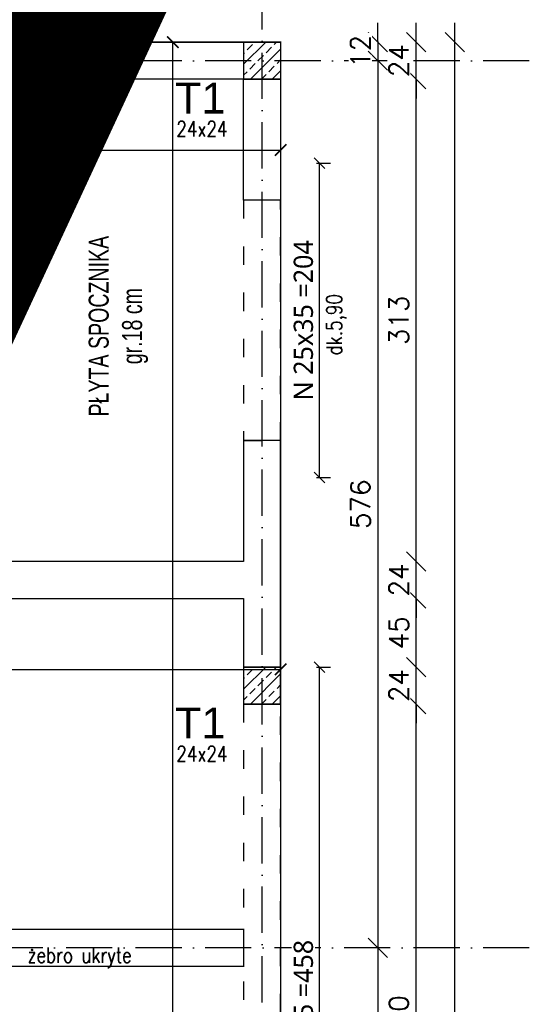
# Model space of a CAD drawing. Header units: millimetres. Extents: x -175722 to -110961, y 52375 to 104640.
# Tile 24 of 146: x -154725 to -154395, y 73118 to 73757. Entities that reach past the tile are written whole.
import ezdxf

# ---------------------------------------------------------------- set-up
doc = ezdxf.new("R2010")
doc.units = ezdxf.units.MM
for name, pattern in [('ACAD_ISO03W100', [30, 12, -18]), ('ACAD_ISO10W100', [18, 12, -3, 0, -3]), ('Środek', [31.75, 6.35, -4.7625, 15.875, -4.7625])]:
    doc.linetypes.add(name, pattern=pattern)
for name, color, linetype in [('_R - RAMKI', 7, 'Continuous'), ('AS_Balustrady', 53, 'Continuous'), ('H', 8, 'Continuous'), ('OSIE', 4, 'ACAD_ISO10W100')]:
    doc.layers.add(name, color=color, linetype=linetype)
doc.layers.add('A_KONSTRUKCJA', color=170, linetype='Continuous', lineweight=30)
doc.layers.add('K_opisy', color=50, linetype='Continuous', lineweight=9)
doc.styles.add('Arial', font='arial.ttf', dxfattribs={"height": 90})
doc.styles.add('ARIAL-08', font='arial.ttf', dxfattribs={"width": 0.7})
doc.styles.add('e-cad_1', font='simplex.shx', dxfattribs={"width": 0.8})
doc.styles.add('e-cad_3', font='simplex.shx', dxfattribs={"width": 0.8})
doc.styles.add('IDA_Text_1.100', font='segoeuil.ttf', dxfattribs={"height": 12.5})
doc.styles.add('ROMANS', font='romans')
doc.styles.add('Technic', font='technic_.ttf')
doc.dimstyles.new('Architektoniczny200', dxfattribs={"dimscale": 5, "dimtxt": 2.5, "dimasz": 1.5, "dimexe": 1, "dimexo": 2, "dimgap": 0, "dimtad": 0, "dimdec": 1, "dimzin": 9, "dimtxsty": 'Technic', "dimblk": 'Architectural', "dimcen": 1, "dimclrt": 7, "dimaunit": 1, "dimadec": 0, "dimazin": 0, "dimtfac": 1, "dimtdec": 1, "dimtix": 1, "dimtmove": 2, "dimatfit": 3, "dimldrblk": 'DOT', "dimfxl": 0, "dimtvp": 0.769231, "dimtolj": 1, "dimarcsym": 0})
doc.dimstyles.new('AS_DIM_STYLE1', dxfattribs={"dimscale": 5, "dimtxt": 2.5, "dimasz": 1, "dimexe": 1.25, "dimexo": 2, "dimgap": 1, "dimtad": 1, "dimdec": 0, "dimdsep": 46, "dimtxsty": 'ROMANS', "dimblk": 'OBLIQUE', "dimcen": 0, "dimdle": 1, "dimclrd": 8, "dimclre": 8, "dimclrt": 9, "dimadec": 0, "dimazin": 0, "dimtfac": 1, "dimtdec": 0, "dimtmove": 1, "dimatfit": 3, "dimldrblk": 'CLOSEDBLANK', "dimfxl": 0, "dimtolj": 1, "dimtzin": 0, "dimarcsym": 0})
doc.dimstyles.new('IDA_Dim_1.100', dxfattribs={"dimtxt": 17, "dimasz": 7, "dimexe": 7, "dimexo": 7, "dimgap": 4, "dimtad": 1, "dimdec": 0, "dimtxsty": 'IDA_Text_1.100', "dimblk": 'OBLIQUE', "dimcen": 0.09, "dimadec": 0, "dimazin": 0, "dimtfac": 1, "dimtmove": 1, "dimatfit": 3, "dimldrblk": 'NONE', "dimfxl": 0, "dimarcsym": 0})

# ---------------------------------------------------------------- blocks, each defined once
blk = doc.blocks.new('Architectural')
blk.add_line((-1, 0), (0, 0))
at = {"color": 7, "linetype": 'ByBlock', "const_width": 0.15}
blk.add_lwpolyline([(-0.5, -0.5), (0.5, 0.5)], dxfattribs=at)
blk = doc.blocks.new('*D45')
at = {"layer": 'AS_Balustrady', "color": 0, "linetype": 'Continuous', "lineweight": -2, "ltscale": 0.25, "transparency": 16777216}
for p, q in [((-155207.09, 73682.85), (-155207.09, 73667.85)), ((-154556.09, 73682.85), (-154556.09, 73667.85)), ((-155199.59, 73672.85), (-154563.59, 73672.85))]:
    blk.add_line(p, q, dxfattribs=at)
at = {"layer": 'Defpoints', "color": 0, "linetype": 'Continuous', "ltscale": 0.25, "transparency": 16777216}
for p in [(-155207.09, 73742.85), (-154556.09, 73742.83), (-154556.09, 73672.85)]:
    blk.add_point(p, dxfattribs=at)
at = {"layer": 'AS_Balustrady', "color": 0, "linetype": 'Continuous', "lineweight": -2, "ltscale": 0.25, "transparency": 16777216, "xscale": 7.5, "yscale": 7.5, "zscale": 7.5, "rotation": 180}
blk.add_blockref('Architectural', (-155207.09, 73672.85), dxfattribs=at)
at = {"layer": 'AS_Balustrady', "color": 0, "linetype": 'Continuous', "lineweight": -2, "ltscale": 0.25, "transparency": 16777216, "xscale": 7.5, "yscale": 7.5, "zscale": 7.5}
blk.add_blockref('Architectural', (-154556.09, 73672.85), dxfattribs=at)
at = {"layer": 'AS_Balustrady', "color": 7, "linetype": 'Continuous', "ltscale": 0.25, "transparency": 16777216, "insert": (-154881.59, 73686.94), "char_height": 12.5, "attachment_point": 5, "style": 'Technic'}
blk.add_mtext('\\A1;BI g.k.+7.15 24x35 L=651', dxfattribs=at)
blk = doc.blocks.new('_Dot')
at = {"color": 0, "linetype": 'ByBlock', "lineweight": -2}
blk.add_line((-0.5, 0), (-1, 0), dxfattribs=at)
at = {"color": 0, "linetype": 'ByBlock', "const_width": 0.5}
blk.add_lwpolyline([(-0.25, 0, 1), (0.25, 0, 1)], format="xyb", close=True, dxfattribs=at)
blk = doc.blocks.new('*D46')
at = {"layer": 'AS_Balustrady', "color": 0, "linetype": 'Continuous', "lineweight": -2, "ltscale": 0.25, "transparency": 16777216}
for p, q in [((-154616.08, 73742.85), (-154631.08, 73742.85)), ((-154626.08, 71999.33), (-154626.08, 73735.35)), ((-154616.08, 71991.83), (-154631.08, 71991.83))]:
    blk.add_line(p, q, dxfattribs=at)
at = {"layer": 'Defpoints', "color": 0, "linetype": 'Continuous', "ltscale": 0.25, "transparency": 16777216}
for p in [(-154626.08, 73742.85), (-154556.08, 73742.85), (-154556.08, 71991.83)]:
    blk.add_point(p, dxfattribs=at)
at = {"layer": 'AS_Balustrady', "color": 0, "linetype": 'Continuous', "lineweight": -2, "ltscale": 0.25, "transparency": 16777216, "xscale": 7.5, "yscale": 7.5, "zscale": 7.5}
for p, rotation in [((-154626.08, 73742.85), 90), ((-154626.08, 71991.83), 270)]:
    blk.add_blockref('Architectural', p, dxfattribs=dict(at, rotation=rotation))
at = {"layer": 'AS_Balustrady', "color": 7, "linetype": 'Continuous', "ltscale": 0.25, "transparency": 16777216, "insert": (-154645.81, 72900.77), "char_height": 12.5, "attachment_point": 5, "rotation": 90, "style": 'Technic'}
blk.add_mtext('\\A1;BI g.k.+7.15 24x35 L=1751', dxfattribs=at)
blk = doc.blocks.new('*D37')
at = {"layer": 'AS_Balustrady', "color": 0, "linetype": 'Continuous', "lineweight": -2, "ltscale": 0.25, "transparency": 16777216}
for p, q in [((-155207.09, 73345.85), (-155207.09, 73330.85)), ((-154556.09, 73345.85), (-154556.09, 73330.85)), ((-155199.59, 73335.85), (-154563.59, 73335.85))]:
    blk.add_line(p, q, dxfattribs=at)
at = {"layer": 'Defpoints', "color": 0, "linetype": 'Continuous', "ltscale": 0.25, "transparency": 16777216}
for p in [(-155207.09, 73405.85), (-154556.09, 73405.83), (-154556.09, 73335.85)]:
    blk.add_point(p, dxfattribs=at)
at = {"layer": 'AS_Balustrady', "color": 0, "linetype": 'Continuous', "lineweight": -2, "ltscale": 0.25, "transparency": 16777216, "xscale": 7.5, "yscale": 7.5, "zscale": 7.5, "rotation": 180}
blk.add_blockref('Architectural', (-155207.09, 73335.85), dxfattribs=at)
at = {"layer": 'AS_Balustrady', "color": 0, "linetype": 'Continuous', "lineweight": -2, "ltscale": 0.25, "transparency": 16777216, "xscale": 7.5, "yscale": 7.5, "zscale": 7.5}
blk.add_blockref('Architectural', (-154556.09, 73335.85), dxfattribs=at)
at = {"layer": 'AS_Balustrady', "color": 7, "linetype": 'Continuous', "ltscale": 0.25, "transparency": 16777216, "insert": (-154881.59, 73349.94), "char_height": 12.5, "attachment_point": 5, "style": 'Technic'}
blk.add_mtext('\\A1;BI g.k.+7.15 24x35 L=651', dxfattribs=at)
blk = doc.blocks.new('_Oblique')
at = {"color": 0, "linetype": 'ByBlock', "lineweight": -2}
blk.add_line((-0.5, -0.5), (0.5, 0.5), dxfattribs=at)
blk = doc.blocks.new('*D39')
at = {"layer": 'Defpoints', "color": 0, "transparency": 16777216}
for p in [(-154556.09, 73337.33), (-154530.81, 73337.33), (-154556.09, 72879.33)]:
    blk.add_point(p, dxfattribs=at)
at = {"layer": 'H', "color": 0, "lineweight": -2, "transparency": 16777216}
for p, q in [((-154532.81, 73337.33), (-154523.81, 73337.33)), ((-154530.81, 72879.33), (-154530.81, 73337.33)), ((-154532.81, 72879.33), (-154523.81, 72879.33))]:
    blk.add_line(p, q, dxfattribs=at)
at = {"layer": 'H', "color": 0, "lineweight": -2, "transparency": 16777216, "xscale": 7, "yscale": 7, "zscale": 7}
for p, rotation in [((-154530.81, 73337.33), 90), ((-154530.81, 72879.33), 270)]:
    blk.add_blockref('_Oblique', p, dxfattribs=dict(at, rotation=rotation))
at = {"layer": 'H', "color": 0, "transparency": 16777216, "insert": (-154541.27, 73108.33), "char_height": 12.5, "attachment_point": 5, "rotation": 90, "style": 'IDA_Text_1.100', "bg_fill": 3, "box_fill_scale": 1.1, "bg_fill_color": 256, "bg_fill_true_color": 13158600, "bg_fill_transparency": 0}
blk.add_mtext('N 25x35 =458', dxfattribs=at)
blk = doc.blocks.new('_None')
blk = doc.blocks.new('*D42')
at = {"layer": 'Defpoints', "color": 0, "transparency": 16777216}
for p in [(-154556.09, 73664.33), (-154530.81, 73664.33), (-154556.09, 73460.33)]:
    blk.add_point(p, dxfattribs=at)
at = {"layer": 'H', "color": 0, "lineweight": -2, "transparency": 16777216}
for p, q in [((-154532.81, 73664.33), (-154523.81, 73664.33)), ((-154530.81, 73460.33), (-154530.81, 73664.33)), ((-154532.81, 73460.33), (-154523.81, 73460.33))]:
    blk.add_line(p, q, dxfattribs=at)
at = {"layer": 'H', "color": 0, "lineweight": -2, "transparency": 16777216, "xscale": 7, "yscale": 7, "zscale": 7}
for p, rotation in [((-154530.81, 73664.33), 90), ((-154530.81, 73460.33), 270)]:
    blk.add_blockref('_Oblique', p, dxfattribs=dict(at, rotation=rotation))
at = {"layer": 'H', "color": 0, "transparency": 16777216, "insert": (-154541.27, 73562.33), "char_height": 12.5, "attachment_point": 5, "rotation": 90, "style": 'IDA_Text_1.100', "bg_fill": 3, "box_fill_scale": 1.1, "bg_fill_color": 256, "bg_fill_true_color": 13158600, "bg_fill_transparency": 0}
blk.add_mtext('N 25x35 =204', dxfattribs=at)
blk = doc.blocks.new('*D189')
at = {"layer": '_R - RAMKI', "color": 8, "lineweight": -2, "transparency": 16777216}
blk.add_line((-155219.59, 73897.83), (-154543.58, 73897.83), dxfattribs=at)
at = {"layer": 'Defpoints', "color": 0, "transparency": 16777216}
for p in [(-154556.08, 73897.83), (-155207.09, 73742.85), (-154556.08, 73742.85)]:
    blk.add_point(p, dxfattribs=at)
at = {"layer": '_R - RAMKI', "color": 8, "lineweight": -2, "transparency": 16777216, "xscale": 12.5, "yscale": 12.5, "zscale": 12.5, "rotation": 180}
blk.add_blockref('_Oblique', (-155207.09, 73897.83), dxfattribs=at)
at = {"layer": '_R - RAMKI', "color": 8, "lineweight": -2, "transparency": 16777216, "xscale": 12.5, "yscale": 12.5, "zscale": 12.5}
blk.add_blockref('_Oblique', (-154556.08, 73897.83), dxfattribs=at)
at = {"layer": '_R - RAMKI', "color": 9, "transparency": 16777216, "insert": (-154881.59, 73909.08), "char_height": 12.5, "attachment_point": 5, "style": 'ROMANS', "bg_fill": 3, "box_fill_scale": 1.1, "bg_fill_color": 256, "bg_fill_true_color": 13158600, "bg_fill_transparency": 0}
blk.add_mtext('\\A1;651', dxfattribs=at)
blk = doc.blocks.new('_ClosedBlank')
at = {"color": 0, "linetype": 'ByBlock', "lineweight": -2}
for p, q in [((-1, 0.167), (0, 0)), ((-1, 0.167), (-1, -0.167)), ((0, 0), (-1, -0.167))]:
    blk.add_line(p, q, dxfattribs=at)
blk = doc.blocks.new('*D196')
at = {"layer": '_R - RAMKI', "color": 8, "lineweight": -2, "transparency": 16777216}
blk.add_line((-155195.59, 73872.83), (-154567.59, 73872.83), dxfattribs=at)
at = {"layer": 'Defpoints', "color": 0, "transparency": 16777216}
for p in [(-154580.09, 73872.83), (-155183.09, 73742.83), (-154580.09, 73742.83)]:
    blk.add_point(p, dxfattribs=at)
at = {"layer": '_R - RAMKI', "color": 8, "lineweight": -2, "transparency": 16777216, "xscale": 12.5, "yscale": 12.5, "zscale": 12.5, "rotation": 180}
blk.add_blockref('_Oblique', (-155183.09, 73872.83), dxfattribs=at)
at = {"layer": '_R - RAMKI', "color": 8, "lineweight": -2, "transparency": 16777216, "xscale": 12.5, "yscale": 12.5, "zscale": 12.5}
blk.add_blockref('_Oblique', (-154580.09, 73872.83), dxfattribs=at)
at = {"layer": '_R - RAMKI', "color": 9, "transparency": 16777216, "insert": (-154881.59, 73884.08), "char_height": 12.5, "attachment_point": 5, "style": 'ROMANS', "bg_fill": 3, "box_fill_scale": 1.1, "bg_fill_color": 256, "bg_fill_true_color": 13158600, "bg_fill_transparency": 0}
blk.add_mtext('\\A1;603', dxfattribs=at)
blk = doc.blocks.new('*D197')
at = {"layer": '_R - RAMKI', "color": 8, "lineweight": -2, "transparency": 16777216}
for p, q in [((-154580.09, 73872.83), (-154592.59, 73872.83)), ((-154580.09, 73872.83), (-154556.09, 73872.83)), ((-154556.09, 73872.83), (-154543.59, 73872.83))]:
    blk.add_line(p, q, dxfattribs=at)
at = {"layer": 'Defpoints', "color": 0, "transparency": 16777216}
for p in [(-154556.09, 73872.83), (-154580.09, 73742.83), (-154556.09, 73742.83)]:
    blk.add_point(p, dxfattribs=at)
at = {"layer": '_R - RAMKI', "color": 8, "lineweight": -2, "transparency": 16777216, "xscale": 12.5, "yscale": 12.5, "zscale": 12.5}
blk.add_blockref('_Oblique', (-154580.09, 73872.83), dxfattribs=at)
at = {"layer": '_R - RAMKI', "color": 8, "lineweight": -2, "transparency": 16777216, "xscale": 12.5, "yscale": 12.5, "zscale": 12.5, "rotation": 180}
blk.add_blockref('_Oblique', (-154556.09, 73872.83), dxfattribs=at)
at = {"layer": '_R - RAMKI', "color": 9, "transparency": 16777216, "insert": (-154568.09, 73884.08), "char_height": 12.5, "attachment_point": 5, "style": 'ROMANS', "bg_fill": 3, "box_fill_scale": 1.1, "bg_fill_color": 256, "bg_fill_true_color": 13158600, "bg_fill_transparency": 0}
blk.add_mtext('\\A1;24', dxfattribs=at)
blk = doc.blocks.new('*D202')
at = {"layer": '_R - RAMKI', "color": 8, "lineweight": -2, "transparency": 16777216}
blk.add_line((-155207.59, 73847.83), (-154555.59, 73847.83), dxfattribs=at)
at = {"layer": 'Defpoints', "color": 0, "transparency": 16777216}
for p in [(-154568.09, 73847.83), (-155195.09, 73730.83), (-154568.09, 73730.83)]:
    blk.add_point(p, dxfattribs=at)
at = {"layer": '_R - RAMKI', "color": 8, "lineweight": -2, "transparency": 16777216, "xscale": 12.5, "yscale": 12.5, "zscale": 12.5, "rotation": 180}
blk.add_blockref('_Oblique', (-155195.09, 73847.83), dxfattribs=at)
at = {"layer": '_R - RAMKI', "color": 8, "lineweight": -2, "transparency": 16777216, "xscale": 12.5, "yscale": 12.5, "zscale": 12.5}
blk.add_blockref('_Oblique', (-154568.09, 73847.83), dxfattribs=at)
at = {"layer": '_R - RAMKI', "color": 9, "transparency": 16777216, "insert": (-154881.59, 73859.08), "char_height": 12.5, "attachment_point": 5, "style": 'ROMANS', "bg_fill": 3, "box_fill_scale": 1.1, "bg_fill_color": 256, "bg_fill_true_color": 13158600, "bg_fill_transparency": 0}
blk.add_mtext('\\A1;627', dxfattribs=at)
blk = doc.blocks.new('*D203')
at = {"layer": '_R - RAMKI', "color": 8, "lineweight": -2, "transparency": 16777216}
for p, q in [((-154568.09, 73847.83), (-154580.59, 73847.83)), ((-154568.09, 73847.83), (-154556.09, 73847.83)), ((-154556.09, 73847.83), (-154543.59, 73847.83))]:
    blk.add_line(p, q, dxfattribs=at)
at = {"layer": 'Defpoints', "color": 0, "transparency": 16777216}
for p in [(-154556.09, 73847.83), (-154556.09, 73742.83), (-154568.09, 73730.83)]:
    blk.add_point(p, dxfattribs=at)
at = {"layer": '_R - RAMKI', "color": 8, "lineweight": -2, "transparency": 16777216, "xscale": 12.5, "yscale": 12.5, "zscale": 12.5}
blk.add_blockref('_Oblique', (-154568.09, 73847.83), dxfattribs=at)
at = {"layer": '_R - RAMKI', "color": 8, "lineweight": -2, "transparency": 16777216, "xscale": 12.5, "yscale": 12.5, "zscale": 12.5, "rotation": 180}
blk.add_blockref('_Oblique', (-154556.09, 73847.83), dxfattribs=at)
at = {"layer": '_R - RAMKI', "color": 9, "transparency": 16777216, "insert": (-154562.09, 73859.08), "char_height": 12.5, "attachment_point": 5, "style": 'ROMANS', "bg_fill": 3, "box_fill_scale": 1.1, "bg_fill_color": 256, "bg_fill_true_color": 13158600, "bg_fill_transparency": 0}
blk.add_mtext('\\A1;12', dxfattribs=at)
blk = doc.blocks.new('*D100')
at = {"layer": '_R - RAMKI', "color": 8, "lineweight": -2, "transparency": 16777216}
blk.add_line((-155054.09, 73822.83), (-154543.58, 73822.83), dxfattribs=at)
at = {"layer": 'Defpoints', "color": 0, "transparency": 16777216}
for p in [(-154556.08, 73822.83), (-155041.59, 73742.83), (-154556.08, 73742.85)]:
    blk.add_point(p, dxfattribs=at)
at = {"layer": '_R - RAMKI', "color": 8, "lineweight": -2, "transparency": 16777216, "xscale": 12.5, "yscale": 12.5, "zscale": 12.5, "rotation": 180}
blk.add_blockref('_Oblique', (-155041.59, 73822.83), dxfattribs=at)
at = {"layer": '_R - RAMKI', "color": 8, "lineweight": -2, "transparency": 16777216, "xscale": 12.5, "yscale": 12.5, "zscale": 12.5}
blk.add_blockref('_Oblique', (-154556.08, 73822.83), dxfattribs=at)
at = {"layer": '_R - RAMKI', "color": 9, "transparency": 16777216, "insert": (-154798.84, 73834.08), "char_height": 12.5, "attachment_point": 5, "style": 'ROMANS', "bg_fill": 3, "box_fill_scale": 1.1, "bg_fill_color": 256, "bg_fill_true_color": 13158600, "bg_fill_transparency": 0}
blk.add_mtext('\\A1;486', dxfattribs=at)
blk = doc.blocks.new('*D133')
at = {"layer": '_R - RAMKI', "color": 8, "lineweight": -2, "transparency": 16777216}
blk.add_line((-154443.09, 71979.32), (-154443.09, 73755.33), dxfattribs=at)
at = {"layer": 'Defpoints', "color": 0, "transparency": 16777216}
for p in [(-154556.09, 73742.83), (-154443.09, 73742.83), (-154556.08, 71991.82)]:
    blk.add_point(p, dxfattribs=at)
at = {"layer": '_R - RAMKI', "color": 8, "lineweight": -2, "transparency": 16777216, "xscale": 12.5, "yscale": 12.5, "zscale": 12.5}
for p, rotation in [((-154443.09, 73742.83), 90), ((-154443.09, 71991.82), 270)]:
    blk.add_blockref('_Oblique', p, dxfattribs=dict(at, rotation=rotation))
at = {"layer": '_R - RAMKI', "color": 9, "transparency": 16777216, "insert": (-154454.34, 72867.33), "char_height": 12.5, "attachment_point": 5, "rotation": 90, "style": 'ROMANS', "bg_fill": 3, "box_fill_scale": 1.1, "bg_fill_color": 256, "bg_fill_true_color": 13158600, "bg_fill_transparency": 0}
blk.add_mtext('\\A1;1751', dxfattribs=at)
blk = doc.blocks.new('*D145')
at = {"layer": '_R - RAMKI', "color": 8, "lineweight": -2, "transparency": 16777216}
blk.add_line((-154468.09, 72890.83), (-154468.09, 73325.83), dxfattribs=at)
at = {"layer": 'Defpoints', "color": 0, "transparency": 16777216}
for p in [(-154556.09, 73313.33), (-154468.09, 73313.33), (-154556.09, 72903.33)]:
    blk.add_point(p, dxfattribs=at)
at = {"layer": '_R - RAMKI', "color": 8, "lineweight": -2, "transparency": 16777216, "xscale": 12.5, "yscale": 12.5, "zscale": 12.5}
for p, rotation in [((-154468.09, 73313.33), 90), ((-154468.09, 72903.33), 270)]:
    blk.add_blockref('_Oblique', p, dxfattribs=dict(at, rotation=rotation))
at = {"layer": '_R - RAMKI', "color": 9, "transparency": 16777216, "insert": (-154479.34, 73108.33), "char_height": 12.5, "attachment_point": 5, "rotation": 90, "style": 'ROMANS', "bg_fill": 3, "box_fill_scale": 1.1, "bg_fill_color": 256, "bg_fill_true_color": 13158600, "bg_fill_transparency": 0}
blk.add_mtext('\\A1;410', dxfattribs=at)
blk = doc.blocks.new('*D146')
at = {"layer": '_R - RAMKI', "color": 8, "lineweight": -2, "transparency": 16777216}
for p, q in [((-154468.09, 73337.33), (-154468.09, 73349.83)), ((-154468.09, 73313.33), (-154468.09, 73337.33)), ((-154468.09, 73313.33), (-154468.09, 73300.83))]:
    blk.add_line(p, q, dxfattribs=at)
at = {"layer": 'Defpoints', "color": 0, "transparency": 16777216}
for p in [(-154556.09, 73337.33), (-154468.09, 73337.33), (-154556.09, 73313.33)]:
    blk.add_point(p, dxfattribs=at)
at = {"layer": '_R - RAMKI', "color": 8, "lineweight": -2, "transparency": 16777216, "xscale": 12.5, "yscale": 12.5, "zscale": 12.5}
for p, rotation in [((-154468.09, 73337.33), 270), ((-154468.09, 73313.33), 90)]:
    blk.add_blockref('_Oblique', p, dxfattribs=dict(at, rotation=rotation))
at = {"layer": '_R - RAMKI', "color": 9, "transparency": 16777216, "insert": (-154479.34, 73325.33), "char_height": 12.5, "attachment_point": 5, "rotation": 90, "style": 'ROMANS', "bg_fill": 3, "box_fill_scale": 1.1, "bg_fill_color": 256, "bg_fill_true_color": 13158600, "bg_fill_transparency": 0}
blk.add_mtext('\\A1;24', dxfattribs=at)
blk = doc.blocks.new('*D147')
at = {"layer": '_R - RAMKI', "color": 8, "lineweight": -2, "transparency": 16777216}
blk.add_line((-154468.09, 73324.83), (-154468.09, 73394.33), dxfattribs=at)
at = {"layer": 'Defpoints', "color": 0, "transparency": 16777216}
for p in [(-154580.09, 73381.83), (-154468.09, 73381.83), (-154556.09, 73337.33)]:
    blk.add_point(p, dxfattribs=at)
at = {"layer": '_R - RAMKI', "color": 8, "lineweight": -2, "transparency": 16777216, "xscale": 12.5, "yscale": 12.5, "zscale": 12.5}
for p, rotation in [((-154468.09, 73381.83), 90), ((-154468.09, 73337.33), 270)]:
    blk.add_blockref('_Oblique', p, dxfattribs=dict(at, rotation=rotation))
at = {"layer": '_R - RAMKI', "color": 9, "transparency": 16777216, "insert": (-154479.34, 73359.58), "char_height": 12.5, "attachment_point": 5, "rotation": 90, "style": 'ROMANS', "bg_fill": 3, "box_fill_scale": 1.1, "bg_fill_color": 256, "bg_fill_true_color": 13158600, "bg_fill_transparency": 0}
blk.add_mtext('\\A1;45', dxfattribs=at)
blk = doc.blocks.new('*D148')
at = {"layer": '_R - RAMKI', "color": 8, "lineweight": -2, "transparency": 16777216}
for p, q in [((-154468.09, 73405.83), (-154468.09, 73418.33)), ((-154468.09, 73381.83), (-154468.09, 73405.83)), ((-154468.09, 73381.83), (-154468.09, 73369.33))]:
    blk.add_line(p, q, dxfattribs=at)
at = {"layer": 'Defpoints', "color": 0, "transparency": 16777216}
for p in [(-154580.09, 73405.83), (-154468.09, 73405.83), (-154580.09, 73381.83)]:
    blk.add_point(p, dxfattribs=at)
at = {"layer": '_R - RAMKI', "color": 8, "lineweight": -2, "transparency": 16777216, "xscale": 12.5, "yscale": 12.5, "zscale": 12.5}
for p, rotation in [((-154468.09, 73405.83), 270), ((-154468.09, 73381.83), 90)]:
    blk.add_blockref('_Oblique', p, dxfattribs=dict(at, rotation=rotation))
at = {"layer": '_R - RAMKI', "color": 9, "transparency": 16777216, "insert": (-154479.34, 73393.83), "char_height": 12.5, "attachment_point": 5, "rotation": 90, "style": 'ROMANS', "bg_fill": 3, "box_fill_scale": 1.1, "bg_fill_color": 256, "bg_fill_true_color": 13158600, "bg_fill_transparency": 0}
blk.add_mtext('\\A1;24', dxfattribs=at)
blk = doc.blocks.new('*D149')
at = {"layer": '_R - RAMKI', "color": 8, "lineweight": -2, "transparency": 16777216}
blk.add_line((-154468.09, 73393.33), (-154468.09, 73731.33), dxfattribs=at)
at = {"layer": 'Defpoints', "color": 0, "transparency": 16777216}
for p in [(-154580.09, 73718.83), (-154468.09, 73718.83), (-154580.09, 73405.83)]:
    blk.add_point(p, dxfattribs=at)
at = {"layer": '_R - RAMKI', "color": 8, "lineweight": -2, "transparency": 16777216, "xscale": 12.5, "yscale": 12.5, "zscale": 12.5}
for p, rotation in [((-154468.09, 73718.83), 90), ((-154468.09, 73405.83), 270)]:
    blk.add_blockref('_Oblique', p, dxfattribs=dict(at, rotation=rotation))
at = {"layer": '_R - RAMKI', "color": 9, "transparency": 16777216, "insert": (-154479.34, 73562.33), "char_height": 12.5, "attachment_point": 5, "rotation": 90, "style": 'ROMANS', "bg_fill": 3, "box_fill_scale": 1.1, "bg_fill_color": 256, "bg_fill_true_color": 13158600, "bg_fill_transparency": 0}
blk.add_mtext('\\A1;313', dxfattribs=at)
blk = doc.blocks.new('*D150')
at = {"layer": '_R - RAMKI', "color": 8, "lineweight": -2, "transparency": 16777216}
for p, q in [((-154468.09, 73742.83), (-154468.09, 73755.33)), ((-154468.09, 73718.83), (-154468.09, 73742.83)), ((-154468.09, 73718.83), (-154468.09, 73706.33))]:
    blk.add_line(p, q, dxfattribs=at)
at = {"layer": 'Defpoints', "color": 0, "transparency": 16777216}
for p in [(-154556.09, 73742.83), (-154468.09, 73742.83), (-154580.09, 73718.83)]:
    blk.add_point(p, dxfattribs=at)
at = {"layer": '_R - RAMKI', "color": 8, "lineweight": -2, "transparency": 16777216, "xscale": 12.5, "yscale": 12.5, "zscale": 12.5}
for p, rotation in [((-154468.09, 73742.83), 270), ((-154468.09, 73718.83), 90)]:
    blk.add_blockref('_Oblique', p, dxfattribs=dict(at, rotation=rotation))
at = {"layer": '_R - RAMKI', "color": 9, "transparency": 16777216, "insert": (-154479.34, 73730.83), "char_height": 12.5, "attachment_point": 5, "rotation": 90, "style": 'ROMANS', "bg_fill": 3, "box_fill_scale": 1.1, "bg_fill_color": 256, "bg_fill_true_color": 13158600, "bg_fill_transparency": 0}
blk.add_mtext('\\A1;24', dxfattribs=at)
blk = doc.blocks.new('*D151')
at = {"layer": '_R - RAMKI', "color": 8, "lineweight": -2, "transparency": 16777216}
for p, q in [((-154493.09, 73742.85), (-154493.09, 73755.35)), ((-154493.09, 73742.85), (-154493.09, 73730.83)), ((-154493.09, 73730.83), (-154493.09, 73718.33))]:
    blk.add_line(p, q, dxfattribs=at)
at = {"layer": 'Defpoints', "color": 0, "transparency": 16777216}
for p in [(-154556.08, 73742.85), (-154556.09, 73730.83), (-154493.09, 73730.83)]:
    blk.add_point(p, dxfattribs=at)
at = {"layer": '_R - RAMKI', "color": 8, "lineweight": -2, "transparency": 16777216, "xscale": 12.5, "yscale": 12.5, "zscale": 12.5}
for p, rotation in [((-154493.09, 73742.85), 270), ((-154493.09, 73730.83), 90)]:
    blk.add_blockref('_Oblique', p, dxfattribs=dict(at, rotation=rotation))
at = {"layer": '_R - RAMKI', "color": 9, "transparency": 16777216, "insert": (-154504.34, 73736.84), "char_height": 12.5, "attachment_point": 5, "rotation": 90, "style": 'ROMANS', "bg_fill": 3, "box_fill_scale": 1.1, "bg_fill_color": 256, "bg_fill_true_color": 13158600, "bg_fill_transparency": 0}
blk.add_mtext('\\A1;12', dxfattribs=at)
blk = doc.blocks.new('*D152')
at = {"layer": '_R - RAMKI', "color": 8, "lineweight": -2, "transparency": 16777216}
blk.add_line((-154493.09, 73743.33), (-154493.09, 73142.67), dxfattribs=at)
at = {"layer": 'Defpoints', "color": 0, "transparency": 16777216}
for p in [(-154556.09, 73730.83), (-154568.09, 73155.17), (-154493.09, 73155.17)]:
    blk.add_point(p, dxfattribs=at)
at = {"layer": '_R - RAMKI', "color": 8, "lineweight": -2, "transparency": 16777216, "xscale": 12.5, "yscale": 12.5, "zscale": 12.5}
for p, rotation in [((-154493.09, 73730.83), 90), ((-154493.09, 73155.17), 270)]:
    blk.add_blockref('_Oblique', p, dxfattribs=dict(at, rotation=rotation))
at = {"layer": '_R - RAMKI', "color": 9, "transparency": 16777216, "insert": (-154504.34, 73443), "char_height": 12.5, "attachment_point": 5, "rotation": 90, "style": 'ROMANS', "bg_fill": 3, "box_fill_scale": 1.1, "bg_fill_color": 256, "bg_fill_true_color": 13158600, "bg_fill_transparency": 0}
blk.add_mtext('\\A1;576', dxfattribs=at)
blk = doc.blocks.new('*D153')
at = {"layer": '_R - RAMKI', "color": 8, "lineweight": -2, "transparency": 16777216}
blk.add_line((-154493.09, 73167.67), (-154493.09, 72567), dxfattribs=at)
at = {"layer": 'Defpoints', "color": 0, "transparency": 16777216}
for p in [(-154568.09, 73155.17), (-154568.09, 72579.5), (-154493.09, 72579.5)]:
    blk.add_point(p, dxfattribs=at)
at = {"layer": '_R - RAMKI', "color": 8, "lineweight": -2, "transparency": 16777216, "xscale": 12.5, "yscale": 12.5, "zscale": 12.5}
for p, rotation in [((-154493.09, 73155.17), 90), ((-154493.09, 72579.5), 270)]:
    blk.add_blockref('_Oblique', p, dxfattribs=dict(at, rotation=rotation))
at = {"layer": '_R - RAMKI', "color": 9, "transparency": 16777216, "insert": (-154504.34, 72867.33), "char_height": 12.5, "attachment_point": 5, "rotation": 90, "style": 'ROMANS', "bg_fill": 3, "box_fill_scale": 1.1, "bg_fill_color": 256, "bg_fill_true_color": 13158600, "bg_fill_transparency": 0}
blk.add_mtext('\\A1;576', dxfattribs=at)

msp = doc.modelspace()

# ---------------------------------------------------------------- hatches: boundary and pattern name
at = {"layer": 'AS_Balustrady', "linetype": 'Continuous', "ltscale": 0.25}
h = msp.add_hatch(dxfattribs=at)
h.set_pattern_fill('ANSI33', color=256, scale=40, style=0)
h.set_pattern_definition([(45, (-165912.794, 94950.999), (-7.071068, 7.071068), []), (45, (-165905.723, 94950.999), (-7.071068, 7.071068), [5, -2.5])])
h.paths.add_polyline_path([(-154580.08858, 73742.83432), (-154556.08858, 73742.83432), (-154556.08858, 73718.83432), (-154580.08858, 73718.83432)])
h = msp.add_hatch(dxfattribs=at)
h.set_pattern_fill('ANSI33', color=256, scale=40, style=0)
h.set_pattern_definition([(45, (-165912.794, 94545.499), (-7.071068, 7.071068), []), (45, (-165905.723, 94545.499), (-7.071068, 7.071068), [5, -2.5])])
h.paths.add_polyline_path([(-154580.08858, 73337.33432), (-154556.08858, 73337.33432), (-154556.08858, 73313.33432), (-154580.08858, 73313.33432)])

# ---------------------------------------------------------------- linework, layer by layer
at = {"color": 8}
for points in [[(-155041.58858, 73742.83432), (-154556.08858, 73742.83432), (-154556.08858, 73640.33432), (-154580.08858, 73640.33432), (-154580.08858, 73718.83432), (-155041.58858, 73718.83432), (-155041.58858, 73742.83432)], [(-155041.58858, 73405.83432), (-155041.58858, 73381.83432), (-154580.08858, 73381.83432), (-154580.08858, 73313.33432), (-154556.08858, 73313.33432), (-154556.08858, 73484.33432), (-154580.08858, 73484.33432), (-154580.08858, 73405.83432), (-155041.58858, 73405.83432)]]:
    msp.add_lwpolyline(points, dxfattribs=at)
at = {"color": 8, "linetype": 'ACAD_ISO03W100'}
for points in [[(-154580.08858, 73484.33432), (-154556.08858, 73484.33432), (-154556.08858, 73640.33432), (-154580.08858, 73640.33432)], [(-154580.08858, 72903.33432), (-154556.08858, 72903.33432), (-154556.08858, 73313.33432), (-154580.08858, 73313.33432)]]:
    msp.add_lwpolyline(points, close=True, dxfattribs=at)
at = {"layer": 'A_KONSTRUKCJA', "color": 1, "const_width": 1}
msp.add_lwpolyline([(-154556.08858, 71991.83432), (-155207.08858, 71991.83432), (-155207.08858, 73742.83432), (-154556.08858, 73742.83432)], close=True, dxfattribs=at)
at = {"layer": 'AS_Balustrady', "linetype": 'Continuous', "ltscale": 0.25, "const_width": 1}
for points in [[(-154580.08858, 73718.83432), (-154556.08858, 73718.83432), (-154556.08858, 73742.83432), (-154580.08858, 73742.83432)], [(-154580.08858, 73313.33432), (-154556.08858, 73313.33432), (-154556.08858, 73337.33432), (-154580.08858, 73337.33432)]]:
    msp.add_lwpolyline(points, close=True, dxfattribs=at)
at = {"layer": 'AS_Balustrady', "linetype": 'Środek', "const_width": 1}
msp.add_lwpolyline([(-155183.08858, 73143.16765), (-154580.08858, 73143.16765), (-154580.08858, 73167.16765), (-155183.08858, 73167.16765)], close=True, dxfattribs=at)
at = {"layer": 'OSIE', "ltscale": 2.5}
for p, q in [((-154568.08858, 71811.83427), (-154568.08858, 73922.83436)), ((-154394.71181, 73730.83432), (-157187.08858, 73730.83432)), ((-154394.71181, 73155.16765), (-157187.08858, 73155.16765))]:
    msp.add_line(p, q, dxfattribs=at)

# ---------------------------------------------------------------- texts
at = {"layer": 'AS_Balustrady', "linetype": 'Continuous', "ltscale": 0.25, "style": 'Arial'}
for p in [(-154624.56238, 73696.56293), (-154624.56238, 73291.06293)]:
    msp.add_text('T1', height=20, dxfattribs=at).set_placement(p)
at = {"layer": 'AS_Balustrady', "linetype": 'Continuous', "ltscale": 0.25, "width": 0.8}
for s, style, p in [('24x24', 'e-cad_3', (-154623.78238, 73681.56293)), ('24x24', 'e-cad_3', (-154623.78238, 73276.06293)), ('żebro ukryte', 'e-cad_1', (-154720.32813, 73145.38277))]:
    msp.add_text(s, height=10, dxfattribs=dict(at, style=style)).set_placement(p)
at = {"layer": 'K_opisy', "insert": (-154661.35388, 73558.55978), "char_height": 13, "width": 263.3883592, "attachment_point": 5, "rotation": 90, "style": 'ARIAL-08'}
msp.add_mtext('PŁYTA SPOCZNIKA\\Pgr.18 cm', dxfattribs=at)

# ---------------------------------------------------------------- dimensions: what is measured, and where the dimension line sits
at = {"layer": 'AS_Balustrady', "linetype": 'Continuous', "ltscale": 0.25}
for base, p1, p2, angle, picture, middle in [((-154556.08858, 73672.84612), (-155207.08858, 73742.84612), (-154556.08858, 73742.83432), 180, '*D45', (-154881.58858, 73686.94216)), ((-154626.08185, 73742.84709), (-154556.08142, 71991.83432), (-154556.08185, 73742.84709), 270, '*D46', (-154645.80618, 72900.7729)), ((-154556.08858, 73335.84612), (-155207.08858, 73405.84612), (-154556.08858, 73405.83432), 180, '*D37', (-154881.58858, 73349.94216))]:
    dim = msp.add_linear_dim(base=base, p1=p1, p2=p2, angle=angle, text='BI g.k.+7.15 24x35 L=<>', dimstyle='Architektoniczny200', dxfattribs=at)
    dim.commit()
    dim.dimension.update_dxf_attribs({"geometry": picture, "text_midpoint": middle, "dimtype": 160})

# ---------------------------------------------------------------- next in the draw order: dimensions: what is measured, and where the dimension line sits
at = {"layer": '_R - RAMKI'}
dim = msp.add_linear_dim(base=(-154556.08185, 73897.83436), p1=(-155207.08858, 73742.84612), p2=(-154556.08185, 73742.84709), dimstyle='AS_DIM_STYLE1', override={"dimscale": 12.5, "dimtxt": 1, "dimgap": 0.4, "dimse1": 1, "dimse2": 1, "dimtix": 1, "dimfxl": 10, "dimfxlon": 1}, dxfattribs=at)
dim.commit()
dim.dimension.update_dxf_attribs({"geometry": '*D189', "text_midpoint": (-154881.58522, 73909.08436)})
at = {"layer": 'H'}
for base, p1, p2, picture, middle in [((-154530.8068, 73664.33432), (-154556.08858, 73460.33432), (-154556.08858, 73664.33432), '*D42', (-154541.27036, 73562.33432)), ((-154530.8068, 73337.33432), (-154556.08858, 72879.33432), (-154556.08858, 73337.33432), '*D39', (-154541.27036, 73108.33432))]:
    dim = msp.add_linear_dim(base=base, p1=p1, p2=p2, angle=90, dimstyle='IDA_Dim_1.100', override={"dimtxt": 12.5, "dimpost": 'N 25x35 =<>', "dimtdec": 0, "dimfxl": 2, "dimtfill": 1}, dxfattribs=at)
    dim.commit()
    dim.dimension.update_dxf_attribs({"geometry": picture, "text_midpoint": middle})

# ---------------------------------------------------------------- next in the draw order: texts
at = {"layer": 'AS_Balustrady', "linetype": 'Continuous', "ltscale": 0.25, "style": 'e-cad_3', "width": 0.8}
msp.add_text('dk.5,90', height=10, rotation=90, dxfattribs=at).set_placement((-154516.35847, 73539.64045))

# ---------------------------------------------------------------- next in the draw order: dimensions: what is measured, and where the dimension line sits
at = {"layer": '_R - RAMKI'}
dim = msp.add_linear_dim(base=(-154580.08858, 73872.83436), p1=(-155183.08858, 73742.83432), p2=(-154580.08858, 73742.83432), dimstyle='AS_DIM_STYLE1', override={"dimscale": 12.5, "dimtxt": 1, "dimgap": 0.4, "dimse1": 1, "dimse2": 1, "dimtix": 1, "dimfxl": 10, "dimfxlon": 1}, dxfattribs=at)
dim.commit()
dim.dimension.update_dxf_attribs({"geometry": '*D196', "text_midpoint": (-154881.58858, 73884.08436)})

# ---------------------------------------------------------------- next in the draw order: dimensions: what is measured, and where the dimension line sits
dim = msp.add_linear_dim(base=(-154556.08858, 73872.83436), p1=(-154580.08858, 73742.83432), p2=(-154556.08858, 73742.83432), dimstyle='AS_DIM_STYLE1', override={"dimscale": 12.5, "dimtxt": 1, "dimgap": 0.4, "dimse1": 1, "dimse2": 1, "dimtix": 1, "dimfxl": 10, "dimfxlon": 1}, dxfattribs=at)
dim.commit()
dim.dimension.update_dxf_attribs({"geometry": '*D197', "text_midpoint": (-154568.08858, 73884.08436)})

# ---------------------------------------------------------------- next in the draw order: dimensions: what is measured, and where the dimension line sits
dim = msp.add_linear_dim(base=(-154568.08858, 73847.83436), p1=(-155195.08858, 73730.83432), p2=(-154568.08858, 73730.83433), dimstyle='AS_DIM_STYLE1', override={"dimscale": 12.5, "dimtxt": 1, "dimgap": 0.4, "dimse1": 1, "dimse2": 1, "dimtix": 1, "dimfxl": 10, "dimfxlon": 1}, dxfattribs=at)
dim.commit()
dim.dimension.update_dxf_attribs({"geometry": '*D202', "text_midpoint": (-154881.58858, 73859.08436)})

# ---------------------------------------------------------------- next in the draw order: dimensions: what is measured, and where the dimension line sits
dim = msp.add_linear_dim(base=(-154556.08858, 73847.83436), p1=(-154568.08858, 73730.83433), p2=(-154556.08858, 73742.83432), dimstyle='AS_DIM_STYLE1', override={"dimscale": 12.5, "dimtxt": 1, "dimgap": 0.4, "dimse1": 1, "dimse2": 1, "dimtix": 1, "dimfxl": 10, "dimfxlon": 1}, dxfattribs=at)
dim.commit()
dim.dimension.update_dxf_attribs({"geometry": '*D203', "text_midpoint": (-154562.08858, 73859.08436)})

# ---------------------------------------------------------------- next in the draw order: dimensions: what is measured, and where the dimension line sits
dim = msp.add_linear_dim(base=(-154556.08185, 73822.83436), p1=(-155041.58858, 73742.83432), p2=(-154556.08185, 73742.84709), dimstyle='AS_DIM_STYLE1', override={"dimscale": 12.5, "dimtxt": 1, "dimgap": 0.4, "dimse1": 1, "dimse2": 1, "dimtix": 1, "dimfxl": 10, "dimfxlon": 1}, dxfattribs=at)
dim.commit()
dim.dimension.update_dxf_attribs({"geometry": '*D100', "text_midpoint": (-154798.83522, 73834.08436)})

# ---------------------------------------------------------------- next in the draw order: dimensions: what is measured, and where the dimension line sits
dim = msp.add_linear_dim(base=(-154443.08839, 73742.83423), p1=(-154556.08166, 71991.82146), p2=(-154556.08839, 73742.83423), angle=90, dimstyle='AS_DIM_STYLE1', override={"dimscale": 12.5, "dimtxt": 1, "dimgap": 0.4, "dimse1": 1, "dimse2": 1, "dimtix": 1, "dimfxl": 10, "dimfxlon": 1}, dxfattribs=at)
dim.commit()
dim.dimension.update_dxf_attribs({"geometry": '*D133', "text_midpoint": (-154454.33839, 72867.32784)})

# ---------------------------------------------------------------- next in the draw order: dimensions: what is measured, and where the dimension line sits
dim = msp.add_linear_dim(base=(-154468.08839, 73313.33423), p1=(-154556.08839, 72903.33423), p2=(-154556.08839, 73313.33423), angle=90, dimstyle='AS_DIM_STYLE1', override={"dimscale": 12.5, "dimtxt": 1, "dimgap": 0.4, "dimse1": 1, "dimse2": 1, "dimtix": 1, "dimfxl": 10, "dimfxlon": 1}, dxfattribs=at)
dim.commit()
dim.dimension.update_dxf_attribs({"geometry": '*D145', "text_midpoint": (-154479.33839, 73108.33423)})

# ---------------------------------------------------------------- next in the draw order: dimensions: what is measured, and where the dimension line sits
dim = msp.add_linear_dim(base=(-154468.08839, 73337.33423), p1=(-154556.08839, 73313.33423), p2=(-154556.08839, 73337.33423), angle=90, dimstyle='AS_DIM_STYLE1', override={"dimscale": 12.5, "dimtxt": 1, "dimgap": 0.4, "dimse1": 1, "dimse2": 1, "dimtix": 1, "dimfxl": 10, "dimfxlon": 1}, dxfattribs=at)
dim.commit()
dim.dimension.update_dxf_attribs({"geometry": '*D146', "text_midpoint": (-154479.33839, 73325.33423)})

# ---------------------------------------------------------------- next in the draw order: dimensions: what is measured, and where the dimension line sits
dim = msp.add_linear_dim(base=(-154468.088393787, 73381.8342298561), p1=(-154556.0883937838, 73337.3342298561), p2=(-154580.0883937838, 73381.8342298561), angle=90, dimstyle='AS_DIM_STYLE1', override={"dimscale": 12.5, "dimtxt": 1, "dimgap": 0.4, "dimse1": 1, "dimse2": 1, "dimtix": 1, "dimfxl": 10, "dimfxlon": 1}, dxfattribs=at)
dim.commit()
dim.dimension.update_dxf_attribs({"geometry": '*D147', "text_midpoint": (-154479.338393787, 73359.5842298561)})

# ---------------------------------------------------------------- next in the draw order: dimensions: what is measured, and where the dimension line sits
dim = msp.add_linear_dim(base=(-154468.08839, 73405.83423), p1=(-154580.08839, 73381.83423), p2=(-154580.08839, 73405.83423), angle=90, dimstyle='AS_DIM_STYLE1', override={"dimscale": 12.5, "dimtxt": 1, "dimgap": 0.4, "dimse1": 1, "dimse2": 1, "dimtix": 1, "dimfxl": 10, "dimfxlon": 1}, dxfattribs=at)
dim.commit()
dim.dimension.update_dxf_attribs({"geometry": '*D148', "text_midpoint": (-154479.33839, 73393.83423)})

# ---------------------------------------------------------------- next in the draw order: dimensions: what is measured, and where the dimension line sits
dim = msp.add_linear_dim(base=(-154468.08839, 73718.83423), p1=(-154580.08839, 73405.83423), p2=(-154580.08839, 73718.83423), angle=90, dimstyle='AS_DIM_STYLE1', override={"dimscale": 12.5, "dimtxt": 1, "dimgap": 0.4, "dimse1": 1, "dimse2": 1, "dimtix": 1, "dimfxl": 10, "dimfxlon": 1}, dxfattribs=at)
dim.commit()
dim.dimension.update_dxf_attribs({"geometry": '*D149', "text_midpoint": (-154479.33839, 73562.33423)})

# ---------------------------------------------------------------- next in the draw order: dimensions: what is measured, and where the dimension line sits
dim = msp.add_linear_dim(base=(-154468.08839, 73742.83423), p1=(-154580.08839, 73718.83423), p2=(-154556.08839, 73742.83423), angle=90, dimstyle='AS_DIM_STYLE1', override={"dimscale": 12.5, "dimtxt": 1, "dimgap": 0.4, "dimse1": 1, "dimse2": 1, "dimtix": 1, "dimfxl": 10, "dimfxlon": 1}, dxfattribs=at)
dim.commit()
dim.dimension.update_dxf_attribs({"geometry": '*D150', "text_midpoint": (-154479.33839, 73730.83423)})

# ---------------------------------------------------------------- next in the draw order: dimensions: what is measured, and where the dimension line sits
dim = msp.add_linear_dim(base=(-154493.08839, 73730.83423), p1=(-154556.08166, 73742.847), p2=(-154556.08839, 73730.83423), angle=90, dimstyle='AS_DIM_STYLE1', override={"dimscale": 12.5, "dimtxt": 1, "dimgap": 0.4, "dimse1": 1, "dimse2": 1, "dimtix": 1, "dimfxl": 10, "dimfxlon": 1}, dxfattribs=at)
dim.commit()
dim.dimension.update_dxf_attribs({"geometry": '*D151', "text_midpoint": (-154504.33839, 73736.84061)})

# ---------------------------------------------------------------- next in the draw order: dimensions: what is measured, and where the dimension line sits
dim = msp.add_linear_dim(base=(-154493.08839, 73155.16756), p1=(-154556.08839, 73730.83423), p2=(-154568.08839, 73155.16756), angle=90, dimstyle='AS_DIM_STYLE1', override={"dimscale": 12.5, "dimtxt": 1, "dimgap": 0.4, "dimse1": 1, "dimse2": 1, "dimtix": 1, "dimfxl": 10, "dimfxlon": 1}, dxfattribs=at)
dim.commit()
dim.dimension.update_dxf_attribs({"geometry": '*D152', "text_midpoint": (-154504.33839, 73443.0009)})

# ---------------------------------------------------------------- next in the draw order: dimensions: what is measured, and where the dimension line sits
dim = msp.add_linear_dim(base=(-154493.08839, 72579.5009), p1=(-154568.08839, 73155.16756), p2=(-154568.08839, 72579.5009), angle=90, dimstyle='AS_DIM_STYLE1', override={"dimscale": 12.5, "dimtxt": 1, "dimgap": 0.4, "dimse1": 1, "dimse2": 1, "dimtix": 1, "dimfxl": 10, "dimfxlon": 1}, dxfattribs=at)
dim.commit()
dim.dimension.update_dxf_attribs({"geometry": '*D153', "text_midpoint": (-154504.33839, 72867.33423)})

# ---------------------------------------------------------------- next in the draw order: linework, layer by layer
at = {"const_width": 100}
msp.add_lwpolyline([(-153159.65197, 77075.05579), (-153159.65197, 67795.39255), (-157259.65197, 68215.05579), (-153208.68539, 76944.37101), (-157309.65197, 77075.05579), (-156771.16506, 68165.05579)], dxfattribs=at)

doc.saveas('drawing.dxf')
